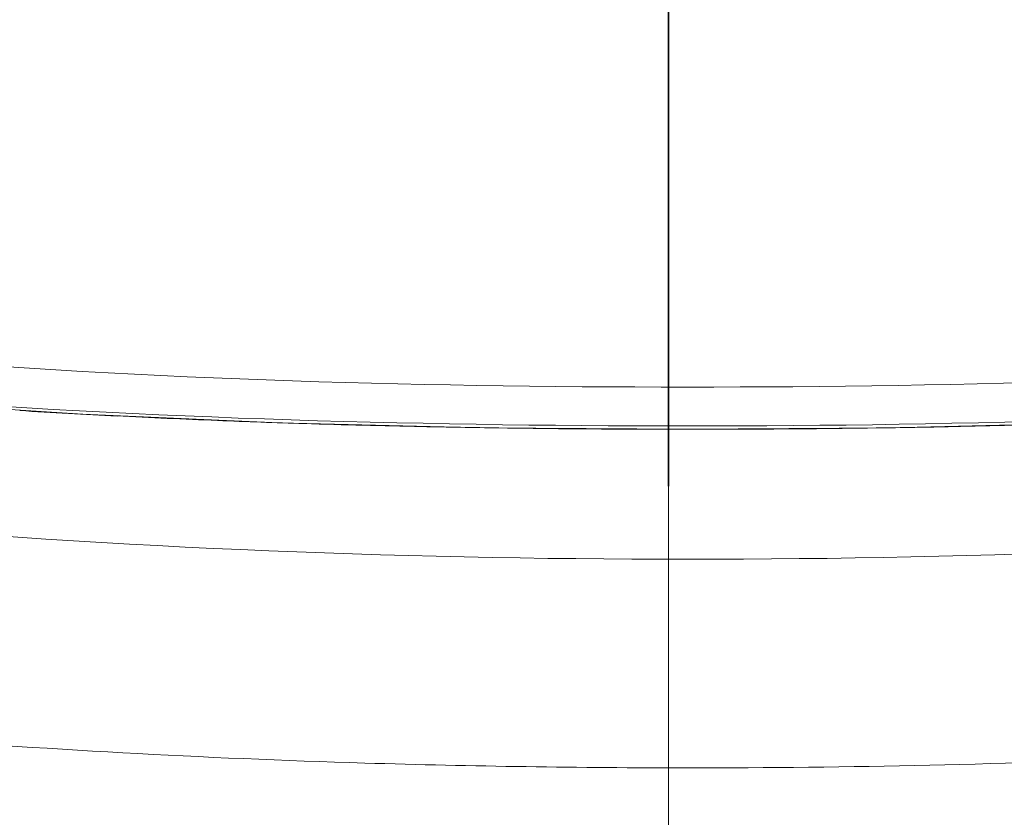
# Model space of a CAD drawing. Header units: millimetres. Extents: x -190 to 196, y -747 to 3.
# Tile 4 of 6: x -93 to 48, y -227 to -112. Entities that reach past the tile are written whole.
import ezdxf

# ---------------------------------------------------------------- set-up
doc = ezdxf.new("R2010")
doc.units = ezdxf.units.MM
doc.layers.get('0').update_dxf_attribs({"true_color": 0x000000})
doc.layers.add('Default', color=7, linetype='Continuous', true_color=0x000000)

msp = doc.modelspace()

# ---------------------------------------------------------------- linework, layer by layer
at = {"color": 18, "lineweight": 15, "true_color": 0x000000}
for p, q in [((0, -172.69, 617.5), (0, -1.5, 617.5)), ((0, -172.97, 617.5), (0, -1.5, 617.5)), ((0, -172.69, 617.5), (0, -1.5, 617.5)), ((0, -172.97, 617.5), (0, -1.5, 617.5)), ((0, -615.09), (0, -5)), ((0, -615.09), (0, -5)), ((0, -11.14, 619.55), (0, -143.8, 619.6)), ((0, -11.14, 616.06), (0, -144.2, 616.08)), ((0, -11.14, 619.55), (0, -143.8, 619.6)), ((0, -11.14, 616.06), (0, -144.2, 616.08)), ((0, -174.18, 390), (0, -11.69, 390)), ((0, -174.18, 390), (0, -11.69, 390)), ((0, -291.3, 348.51), (0, -11.82, 348.49)), ((0, -291.3, 348.51), (0, -11.82, 348.49)), ((0, -278.08, 329.9), (0, -11.97, 329.66)), ((0, -278.08, 329.9), (0, -11.97, 329.66)), ((0, -38.78, 325.11), (0, -161.77, 324.9)), ((0, -38.78, 325.11), (0, -161.77, 324.9)), ((0, -38.8, 323.23), (0, -161.78, 323.04)), ((0, -38.8, 323.23), (0, -161.78, 323.04)), ((0, -161.53, 328.04), (0, -38.89, 328.22)), ((0, -161.53, 328.04), (0, -38.89, 328.22)), ((0, -38.9, 326.13), (0, -161.52, 325.92)), ((0, -38.9, 326.13), (0, -161.52, 325.92)), ((0, -39.94, 324.82), (0, -160.57, 324.57)), ((0, -39.94, 324.82), (0, -160.57, 324.57)), ((0, -117.49, 242.45), (0, -83.44, 242.47)), ((0, -117.49, 242.45), (0, -83.44, 242.47)), ((0, -112.52, 247.81), (0, -112.47, 254.76)), ((0, -112.52, 247.81), (0, -112.47, 254.76)), ((0, -113.98, 247.74), (0, -113.94, 254.69)), ((0, -113.98, 247.74), (0, -113.94, 254.69)), ((0, -116.59, 242.93), (0, -117.51, 242.84)), ((0, -116.59, 242.93), (0, -117.51, 242.84)), ((0, -160.87, 244.2), (0, -117.48, 244.26)), ((0, -160.87, 244.2), (0, -117.48, 244.26)), ((0, -160.44, 242.42), (0, -117.49, 242.45)), ((0, -160.44, 242.42), (0, -117.49, 242.45)), ((0, -117.51, 242.84), (0, -160.9, 242.78)), ((0, -117.51, 242.84), (0, -160.9, 242.78)), ((0, -143.8, 619.59), (0, -142.06, 642.79)), ((0, -143.8, 619.59), (0, -142.06, 642.79)), ((0, -166.16, 648.83), (0, -157.49, 648.54)), ((0, -166.16, 648.83), (0, -157.49, 648.54)), ((0, -163.28, 649.15), (0, -158.68, 649.63)), ((0, -163.28, 649.15), (0, -158.68, 649.63)), ((0, -160.37, 325.44), (0, -159.87, 324.9)), ((0, -160.37, 325.44), (0, -159.87, 324.9)), ((0, -160.17, 242.78), (0, -160.48, 242.36)), ((0, -160.17, 242.78), (0, -160.48, 242.36)), ((0, -160.57, 324.57), (0, -161.78, 324.57)), ((0, -160.57, 324.57), (0, -161.78, 324.57)), ((0, -160.98, 325.76), (0, -160.6, 325.6)), ((0, -160.98, 325.76), (0, -160.6, 325.6)), ((0, -160.9, 242.78), (0, -162.55, 242.91)), ((0, -160.9, 242.78), (0, -162.55, 242.91)), ((0, -161.52, 325.92), (0, -160.98, 325.76)), ((0, -161.52, 325.92), (0, -160.98, 325.76)), ((0, -161.53, 325.93), (0, -161.53, 328.04)), ((0, -161.53, 325.93), (0, -161.53, 328.04)), ((0, -163.03, 324.81), (0, -161.77, 324.9)), ((0, -163.03, 324.81), (0, -161.77, 324.9)), ((0, -161.78, 324.57), (0, -161.78, 323.04)), ((0, -161.78, 324.57), (0, -161.78, 323.04)), ((0, -166.16, 648.83), (0, -163.28, 649.15)), ((0, -166.16, 648.83), (0, -163.28, 649.15)), ((0, -171.89, 642.96), (0, -163.54, 642.61)), ((0, -163.54, 642.61), (0, -165.42, 619.64)), ((0, -171.89, 642.96), (0, -163.54, 642.61)), ((0, -163.54, 642.61), (0, -165.42, 619.64)), ((0, -165.42, 619.64), (0, -174.01, 619.65)), ((0, -165.42, 619.64), (0, -174.01, 619.65)), ((0, -165.82, 616.13), (0, -182.09, 417.48)), ((0, -165.82, 616.13), (0, -174.46, 616.14)), ((0, -165.82, 616.13), (0, -182.09, 417.48)), ((0, -165.82, 616.13), (0, -174.46, 616.14)), ((0, -167.05, 648.67), (0, -166.16, 648.83)), ((0, -167.05, 648.67), (0, -166.16, 648.83)), ((0, -168.36, 648.17), (0, -167.05, 648.67)), ((0, -168.36, 648.17), (0, -167.05, 648.67)), ((0, -169.09, 647.73), (0, -167.98, 648.35)), ((0, -169.09, 647.73), (0, -167.98, 648.35)), ((0, -169.6, 647.35), (0, -168.36, 648.17)), ((0, -169.6, 647.35), (0, -168.36, 648.17)), ((0, -170.11, 646.86), (0, -169.09, 647.73)), ((0, -170.11, 646.86), (0, -169.09, 647.73)), ((0, -170.68, 646.19), (0, -169.6, 647.35)), ((0, -170.68, 646.19), (0, -169.6, 647.35)), ((0, -170.77, 646.06), (0, -170.11, 646.86)), ((0, -170.77, 646.06), (0, -170.11, 646.86)), ((0, -171.48, 644.72), (0, -170.68, 646.19)), ((0, -171.48, 644.72), (0, -170.68, 646.19)), ((0, -171.24, 315.14), (0, -171.14, 316.5)), ((0, -171.24, 315.14), (0, -171.14, 316.5)), ((0, -171.39, 253.23), (0, -171.24, 315.14)), ((0, -171.39, 253.23), (0, -171.24, 315.14)), ((0, -171.29, 251.76), (0, -171.39, 253.23)), ((0, -171.29, 251.76), (0, -171.39, 253.23)), ((0, -171.89, 642.96), (0, -171.48, 644.72)), ((0, -171.89, 642.96), (0, -171.48, 644.72)), ((0, -171.8, 314.02), (0, -171.94, 253.86)), ((0, -171.8, 314.02), (0, -171.94, 253.86)), ((0, -174.01, 619.65), (0, -171.89, 642.96)), ((0, -174.01, 619.65), (0, -171.89, 642.96)), ((0, -192.52, 417.29), (0, -174.46, 616.14)), ((0, -192.52, 417.29), (0, -174.46, 616.14)), ((0, -182.09, 417.48), (0, -182.21, 417.48)), ((0, -182.09, 417.48), (0, -182.21, 417.48)), ((0, -182.21, 417.48), (0, -192.52, 417.29)), ((0, -182.21, 417.48), (0, -192.52, 417.29)), ((0, -210.35, 390), (0, -209.98, 390)), ((0, -210.35, 390), (0, -209.98, 390)), ((0, -271.41, 383.05), (0, -210.28, 383.06)), ((0, -271.41, 383.05), (0, -210.28, 383.06)), ((0, -210.35, 390), (0, -740.49, 390)), ((0, -210.35, 390), (0, -740.49, 390))]:
    msp.add_line(p, q, dxfattribs=at)
at = {"color": 18, "lineweight": 15, "true_color": 0x000000, "extrusion": (1, 0, 0)}
msp.add_lwpolyline([(-11.89, 4.7), (-40.81, 4.77), (-69.72, 4.82), (-98.64, 4.85), (-127.56, 4.87), (-156.48, 4.86), (-185.39, 4.84), (-214.31, 4.8), (-243.23, 4.75), (-272.15, 4.69), (-301.07, 4.62), (-358.91, 4.45), (-416.74, 4.26), (-474.58, 4.05), (-474.58, 4.05, 0.001905), (-619.7, 3.05)], format="xyb", dxfattribs=at)
msp.add_lwpolyline([(-11.89, 4.7), (-40.81, 4.77), (-69.72, 4.82), (-98.64, 4.85), (-127.56, 4.87), (-156.48, 4.86), (-185.39, 4.84), (-214.31, 4.8), (-243.23, 4.75), (-272.15, 4.69), (-301.07, 4.62), (-358.91, 4.45), (-416.74, 4.26), (-474.58, 4.05), (-474.58, 4.05, 0.001905), (-619.7, 3.05)], format="xyb", dxfattribs=at)
for points in [[(-112.52, 247.81), (-112.52, 247.68), (-112.64, 246.73), (-112.95, 245.81)], [(-112.52, 247.81), (-112.52, 247.68), (-112.64, 246.73), (-112.95, 245.81)], [(-112.95, 245.81), (-113.42, 244.97), (-114.05, 244.24), (-114.81, 243.64)], [(-112.95, 245.81), (-113.42, 244.97), (-114.05, 244.24), (-114.81, 243.64)], [(-114.81, 243.64), (-115.67, 243.2), (-116.59, 242.93)], [(-114.81, 243.64), (-115.67, 243.2), (-116.59, 242.93)], [(-158.68, 649.63), (-154.18, 650.06), (-149.79, 650.43), (-145.52, 650.76), (-141.36, 651.04), (-137.31, 651.29), (-133.39, 651.5), (-128.11, 651.75)], [(-158.68, 649.63), (-154.18, 650.06), (-149.79, 650.43), (-145.52, 650.76), (-141.36, 651.04), (-137.31, 651.29), (-133.39, 651.5), (-128.11, 651.75)], [(-168.4, 321.87), (-167.23, 322.85), (-165.91, 323.62), (-164.48, 324.18), (-162.98, 324.5), (-161.78, 324.57)], [(-168.4, 321.87), (-167.23, 322.85), (-165.91, 323.62), (-164.48, 324.18), (-162.98, 324.5), (-161.78, 324.57)], [(-171.11, 316.88), (-170.18, 319.76), (-168.39, 322.2), (-165.92, 323.94), (-163.03, 324.82)], [(-171.11, 316.87), (-170.18, 319.75), (-168.39, 322.19), (-165.92, 323.94), (-163.03, 324.81)], [(-171.11, 316.88), (-170.18, 319.76), (-168.39, 322.2), (-165.92, 323.94), (-163.03, 324.82)], [(-171.11, 316.87), (-170.18, 319.75), (-168.39, 322.19), (-165.92, 323.94), (-163.03, 324.81)], [(-167.98, 648.35), (-166.84, 648.72), (-166.16, 648.83)], [(-167.98, 648.35), (-166.84, 648.72), (-166.16, 648.83)], [(-171.14, 316.5), (-170.79, 317.99), (-170.21, 319.41)], [(-171.14, 316.5), (-170.79, 317.99), (-170.21, 319.41)]]:
    msp.add_lwpolyline(points, dxfattribs=at)
at = {"color": 18, "lineweight": 15, "true_color": 0x000000}
for points in [[(-158.75, -162.4), (-136.21, -164.87), (-110.69, -167.09), (-83.85, -168.83), (-55.69, -170.05), (-26.23, -170.76), (2.74, -170.98)], [(2.74, -170.98), (31.7, -170.76), (61.17, -170.05), (89.32, -168.83), (116.17, -167.09), (141.68, -164.87)]]:
    msp.add_lwpolyline(points, dxfattribs=at)
at = {"color": 18, "lineweight": 15, "true_color": 0x000000, "extrusion": (-1, 0, 0)}
msp.add_circle((185, 43), 5, dxfattribs=at)
msp.add_circle((185, 43), 5, dxfattribs=at)
for centre, radius, start, end in [((282.55, -95585.26), 95942.01, 89.9947667, 90.1617521), ((282.55, -95585.26), 95942.01, 89.9947667, 90.1617521), ((100.44, 254.59), 13.49, 0.4078, 154.9337), ((100.44, 254.59), 13.49, 0.4078, 154.9337), ((100.48, 254.67), 11.99, 0.4194, 8.5382), ((100.48, 254.67), 11.99, 0.4194, 8.5382), ((113.46, 192.02), 459.84, 83.4188, 84.4931), ((113.46, 192.02), 459.84, 83.4188, 84.4931), ((160.36, 253.82), 18.46, 269.8847, 0.0607), ((160.36, 253.82), 18.46, 269.8847, 0.0607), ((160.98, 324.82), 0.869, 115.9227, 134.7274), ((160.98, 324.82), 0.869, 115.9227, 134.7274), ((160.5, 253.94), 11.52, 269.669, 272.2535), ((160.5, 253.94), 11.52, 269.669, 272.2535), ((161.71, 312.26), 13.66, 89.3295, 90.7555), ((161.71, 312.26), 13.66, 89.3295, 90.7555), ((163.93, 619.51), 1.5, 270.2552, 5.1408), ((163.93, 619.51), 1.5, 270.2552, 5.1408), ((164.12, 618.95), 1.45, 270.0482, 278.5375), ((164.12, 618.95), 1.45, 270.0482, 278.5375), ((165.4, 642.32), 6.55, 65.2793, 83.3365), ((165.4, 642.32), 6.55, 65.2793, 83.3365), ((165.44, 642.43), 6.44, 63.6922, 65.2413), ((165.44, 642.43), 6.44, 63.6922, 65.2413), ((165.42, 642.38), 6.49, 23.5583, 63.6335), ((165.42, 642.38), 6.49, 23.5583, 63.6335), ((160.21, 313.85), 11.6, 27.2668, 34.7681), ((160.21, 313.85), 11.6, 27.2668, 34.7681), ((160.27, 313.88), 11.53, 18.9914, 27.2693), ((160.27, 313.88), 11.53, 18.9914, 27.2693), ((160.23, 313.88), 11.57, 8.2317, 18.9517), ((160.23, 313.88), 11.57, 8.2317, 18.9517), ((165.36, 642.36), 6.55, 5.2697, 23.4935), ((165.36, 642.36), 6.55, 5.2697, 23.4935), ((160.36, 313.89), 11.45, 0.6482, 8.2458), ((160.36, 313.89), 11.45, 0.6482, 8.2458), ((172.55, 313.72), 0.808, 126.9533, 157.8444), ((172.55, 313.72), 0.808, 126.9533, 157.8444), ((160.6, 253.79), 11.33, 358.1412, 0.3377), ((160.6, 253.79), 11.33, 358.1412, 0.3377), ((426.48, -233.3), 607.58, 114.22999, 114.70191), ((426.48, -233.3), 607.58, 114.22999, 114.70191), ((172.97, 616), 1.5, 5.1759, 89.9914), ((172.97, 616), 1.5, 5.1759, 89.9914), ((172.49, 619.52), 1.52, 319.4611, 5.0176), ((172.49, 619.52), 1.52, 319.4611, 5.0176), ((155.13, 311.06), 24.04, 10.7139, 23.7591), ((155.13, 311.06), 24.04, 10.7139, 23.7591), ((209.78, 419.57), 27.76, 184.3175, 186.5902), ((211.99, 419.61), 29.97, 184.0808, 184.774), ((209.78, 419.57), 27.76, 184.3175, 186.5902), ((211.99, 419.61), 29.97, 184.0808, 184.774), ((211.76, 419.59), 29.74, 184.7718, 185.4791), ((211.76, 419.59), 29.74, 184.7718, 185.4791), ((211.56, 419.57), 29.54, 185.4814, 186.2024), ((211.56, 419.57), 29.54, 185.4814, 186.2024), ((208.31, 419.09), 26.26, 185.9051, 186.9618), ((208.31, 419.09), 26.26, 185.9051, 186.9618), ((210.07, 419.6), 28.06, 186.5881, 187.5744), ((210.07, 419.6), 28.06, 186.5881, 187.5744), ((209, 419.17), 26.95, 186.9712, 190.1794), ((209, 419.17), 26.95, 186.9712, 190.1794), ((210.46, 419.66), 28.45, 187.5795, 190.6236), ((210.46, 419.66), 28.45, 187.5795, 190.6236), ((211.45, 419.85), 29.46, 190.6403, 199.3568), ((211.45, 419.85), 29.46, 190.6403, 199.3568), ((211.61, 419.77), 29.63, 199.1216, 200.5879), ((211.61, 419.77), 29.63, 199.1216, 200.5879), ((212.43, 420.16), 30.49, 199.2985, 200.7279), ((212.43, 420.16), 30.49, 199.2985, 200.7279), ((211.76, 419.84), 29.79, 200.5969, 211.9934), ((211.76, 419.84), 29.79, 200.5969, 211.9934), ((212.9, 420.35), 31, 200.7397, 211.6723), ((212.9, 420.35), 31, 200.7397, 211.6723), ((213.04, 420.63), 31.3, 211.9736, 221.2864), ((213.04, 420.63), 31.3, 211.9736, 221.2864), ((213.3, 420.59), 31.46, 211.6633, 220.9288), ((213.3, 420.59), 31.46, 211.6633, 220.9288), ((213.15, 420.71), 31.43, 221.2667, 225.4602), ((213.15, 420.71), 31.43, 221.2667, 225.4602), ((212.74, 420.12), 30.73, 220.9444, 225.2534), ((212.74, 420.12), 30.73, 220.9444, 225.2534), ((212.74, 420.33), 30.88, 225.5007, 233.9796), ((212.74, 420.33), 30.88, 225.5007, 233.9796), ((212.87, 420.14), 30.84, 225.1202, 233.5884), ((212.87, 420.14), 30.84, 225.1202, 233.5884), ((211.31, 418.11), 28.27, 233.683, 239.3034), ((211.31, 418.11), 28.27, 233.683, 239.3034), ((212.21, 419.59), 29.97, 233.9855, 239.2926), ((212.21, 419.59), 29.97, 233.9855, 239.2926), ((211.1, 417.77), 27.87, 239.3149, 242.2893), ((211.1, 417.77), 27.87, 239.3149, 242.2893), ((211.84, 418.98), 29.25, 239.3045, 242.1289), ((211.84, 418.98), 29.25, 239.3045, 242.1289), ((211.03, 417.62), 27.71, 242.2905, 247.1017), ((211.03, 417.62), 27.71, 242.2905, 247.1017), ((211.44, 418.22), 28.4, 242.1186, 246.8159), ((211.44, 418.22), 28.4, 242.1186, 246.8159), ((211.01, 417.58), 27.66, 247.1052, 250.7459), ((211.01, 417.58), 27.66, 247.1052, 250.7459), ((211.07, 417.37), 27.47, 246.8243, 250.4813), ((211.07, 417.37), 27.47, 246.8243, 250.4813), ((210.95, 417.42), 27.49, 250.7372, 254.3295), ((210.95, 417.42), 27.49, 250.7372, 254.3295), ((210.82, 416.65), 26.71, 250.4826, 254.1826), ((210.82, 416.65), 26.71, 250.4826, 254.1826), ((210.55, 415.94), 25.96, 254.3155, 259.0183), ((210.55, 415.94), 25.96, 254.3155, 259.0183), ((210.56, 415.72), 25.75, 254.1675, 258.8865), ((210.56, 415.72), 25.75, 254.1675, 258.8865), ((210.34, 414.63), 24.63, 258.9082, 261.8878), ((210.34, 414.93), 24.93, 259.0409, 261.9793), ((210.34, 414.63), 24.63, 258.9082, 261.8878), ((210.34, 414.93), 24.93, 259.0409, 261.9793), ((210.35, 414.81), 24.81, 261.9111, 269.9963), ((210.36, 415.08), 25.08, 261.9846, 268.4148), ((210.35, 414.81), 24.81, 261.9111, 269.9963), ((210.36, 415.08), 25.08, 261.9846, 268.4148), ((210.34, 414.45), 24.45, 268.4069, 269.4226), ((210.34, 414.45), 24.45, 268.4069, 269.4226), ((210.35, 415.2), 25.2, 269.4279, 270.0045), ((210.35, 415.2), 25.2, 269.4279, 270.0045), ((223.67, 420.61), 30.78, 245.7921, 246.442), ((223.67, 420.61), 30.78, 245.7921, 246.442)]:
    msp.add_arc(centre, radius, start, end, dxfattribs=at)
at = {"color": 18, "lineweight": 15, "true_color": 0x000000, "extrusion": (1, 0, 0)}
for centre, radius, start, end in [((-95.86, -128.9), 781.31, 90.9681, 92.36548), ((-95.86, -128.9), 781.31, 90.9681, 92.36548), ((-117.49, 247.76), 3.51, 270.1212, 359.6023), ((-117.49, 247.76), 3.51, 270.1212, 359.6023), ((-139.67, 244.02), 22.19, 356.9492, 0.6038), ((-139.67, 244.02), 22.19, 356.9492, 0.6038), ((-105.62, 104.39), 547.82, 92.3535, 95.4436), ((-105.62, 104.39), 547.82, 92.3535, 95.4436), ((-157.08, 642.07), 6.48, 93.575, 175.171), ((-157.08, 642.07), 6.48, 93.575, 175.171), ((-184.87, 243.97), 24, 357.1617, 0.5631), ((-184.87, 243.97), 24, 357.1617, 0.5631), ((-160.91, 253.15), 8.95, 179.9576, 270.2702), ((-160.91, 253.15), 8.95, 179.9576, 270.2702), ((-160.58, 253.79), 11.36, 181.8165, 268.0862), ((-160.58, 253.79), 11.36, 181.8165, 268.0862), ((-161.78, 315.08), 7.95, 89.9947, 179.9), ((-161.78, 315.08), 7.95, 89.9947, 179.9), ((-161.77, 313.77), 12.15, 90.4549, 101.9553), ((-161.77, 313.77), 12.15, 90.4549, 101.9553), ((-164.34, 616.01), 1.49, 90.1673, 175.2494), ((-164.34, 616.01), 1.49, 90.1673, 175.2494), ((36547.6, 208.43), 36717.48, 179.833545, 179.930201), ((-169.9, 336.5), 21.4, 266.4011, 270.4421), ((36547.6, 208.43), 36717.48, 179.833545, 179.930201), ((-169.9, 336.5), 21.4, 266.4011, 270.4421), ((-176.78, 753.22), 499.38, 269.7668, 270.5554), ((-176.78, 753.22), 499.38, 269.7668, 270.5554), ((-165.55, 410.32), 22.07, 235.3009, 246.9844), ((-165.55, 410.32), 22.07, 235.3009, 246.9844), ((-348.83, 59408.28), 59087.78, 270.0685943, 270.1664945), ((-348.83, 59408.28), 59087.78, 270.0685943, 270.1664945), ((-210.83, 419.53), 28.81, 340.8243, 349.7602), ((-210.83, 419.53), 28.81, 340.8243, 349.7602), ((-222.68, 417.95), 27.95, 270.576, 293.8866), ((-222.68, 417.95), 27.95, 270.576, 293.8866)]:
    msp.add_arc(centre, radius, start, end, dxfattribs=at)
at = {"color": 18, "lineweight": 15, "true_color": 0x000000}
for centre, radius, start, end in [((-13.99, 1128.93), 1299.63, 266.51897, 267.13427), ((-9.77, 1213.28), 1384.08, 267.13447, 267.73064), ((-6.16, 1303.88), 1474.76, 267.72981, 268.21333), ((-2.72, 1416.08), 1587.01, 268.21527, 268.82394), ((-0.14, 1537.81), 1708.76, 268.82143, 269.19073), ((5.62, 1537.8), 1708.76, 270.80928, 271.17858), ((8.19, 1416.08), 1587.01, 271.17607, 271.78474), ((1.94, 1694.5), 1865.47, 269.19474, 269.79542), ((2.71, 1858.72), 2029.69, 269.79041, 270.00089), ((2.77, 1858.72), 2029.69, 269.99912, 270.20959), ((3.53, 1694.5), 1865.47, 270.20458, 270.80527)]:
    msp.add_arc(centre, radius, start, end, dxfattribs=at)
for points, knots in [([(0, -142.06, 642.79), (0, -131.15, 643.05), (0, -112.04, 643.41), (0, -84.75, 643.55), (0, -60.17, 643.43), (0, -35.61, 643.21), (0, -19.24, 642.98), (0, -11.07, 642.84)], [0, 0, 0, 0, 32.74474, 57.319867, 81.893686, 106.466211, 131.003255, 131.003255, 131.003255, 131.003255]), ([(0, -142.06, 642.79), (0, -131.15, 643.05), (0, -112.04, 643.41), (0, -84.75, 643.55), (0, -60.17, 643.43), (0, -35.61, 643.21), (0, -19.24, 642.98), (0, -11.07, 642.84)], [0, 0, 0, 0, 32.74474, 57.319867, 81.893686, 106.466211, 131.003255, 131.003255, 131.003255, 131.003255]), ([(0, -141.89, 648.93), (0, -120.15, 649.58), (0, -76.66, 649.93), (0, -33.17, 649.39), (0, -11.44, 649.02)], [0, 0, 0, 0, 65.237075, 130.46098, 130.46098, 130.46098, 130.46098]), ([(0, -141.89, 648.93), (0, -120.15, 649.58), (0, -76.66, 649.93), (0, -33.17, 649.39), (0, -11.44, 649.02)], [0, 0, 0, 0, 65.237075, 130.46098, 130.46098, 130.46098, 130.46098]), ([(0, -40.13, 235.32), (0, -50.14, 235.34), (0, -75.18, 235.38), (0, -115.25, 235.31), (0, -145.29, 235.34), (0, -160.32, 235.37)], [0, 0, 0, 0, 30.04741, 75.11979, 120.193521, 120.193521, 120.193521, 120.193521]), ([(0, -40.13, 235.32), (0, -50.14, 235.34), (0, -75.18, 235.38), (0, -115.25, 235.31), (0, -145.29, 235.34), (0, -160.32, 235.37)], [0, 0, 0, 0, 30.04741, 75.11979, 120.193521, 120.193521, 120.193521, 120.193521]), ([(0, -112.47, 254.76), (0, -112.46, 254.75), (0, -112.52, 254.74), (0, -112.58, 254.73), (0, -112.72, 254.72), (0, -112.98, 254.7), (0, -113.4, 254.69), (0, -113.75, 254.69), (0, -113.94, 254.69)], [0, 0, 0, 0, 0.028571, 0.109974, 0.243951, 0.426288, 0.907286, 1.477675, 1.477675, 1.477675, 1.477675]), ([(0, -112.47, 254.76), (0, -112.46, 254.75), (0, -112.52, 254.74), (0, -112.58, 254.73), (0, -112.72, 254.72), (0, -112.98, 254.7), (0, -113.4, 254.69), (0, -113.75, 254.69), (0, -113.94, 254.69)], [0, 0, 0, 0, 0.028571, 0.109974, 0.243951, 0.426288, 0.907286, 1.477675, 1.477675, 1.477675, 1.477675]), ([(0, -112.51, 247.81), (0, -112.52, 247.8), (0, -112.57, 247.79), (0, -112.64, 247.78), (0, -112.78, 247.77), (0, -113.04, 247.75), (0, -113.45, 247.74), (0, -113.8, 247.74), (0, -113.98, 247.74)], [0, 0, 0, 0, 0.032708, 0.117149, 0.252606, 0.434818, 0.911675, 1.474838, 1.474838, 1.474838, 1.474838]), ([(0, -112.51, 247.81), (0, -112.52, 247.8), (0, -112.57, 247.79), (0, -112.64, 247.78), (0, -112.78, 247.77), (0, -113.04, 247.75), (0, -113.45, 247.74), (0, -113.8, 247.74), (0, -113.98, 247.74)], [0, 0, 0, 0, 0.032708, 0.117149, 0.252606, 0.434818, 0.911675, 1.474838, 1.474838, 1.474838, 1.474838]), ([(0, -142.06, 642.79), (0, -142.08, 643.57), (0, -142.1, 644.69), (0, -142.1, 646.12), (0, -142.08, 647.03), (0, -142.06, 647.78), (0, -142.02, 648.34), (0, -141.97, 648.7), (0, -141.93, 648.86), (0, -141.9, 648.92), (0, -141.89, 648.93)], [0, 0, 0, 0, 2.329063, 3.374601, 4.291198, 5.04854, 5.621933, 5.991581, 6.097892, 6.154417, 6.154417, 6.154417, 6.154417]), ([(0, -157.49, 648.54), (0, -156.92, 648.52), (0, -155.19, 648.58), (0, -151.85, 648.65), (0, -147.22, 648.78), (0, -143.75, 648.87), (0, -141.89, 648.93)], [0, 0, 0, 0, 1.709309, 5.192996, 10.010198, 15.605444, 15.605444, 15.605444, 15.605444]), ([(0, -142.06, 642.79), (0, -142.08, 643.57), (0, -142.1, 644.69), (0, -142.1, 646.12), (0, -142.08, 647.03), (0, -142.06, 647.78), (0, -142.02, 648.34), (0, -141.97, 648.7), (0, -141.93, 648.86), (0, -141.9, 648.92), (0, -141.89, 648.93)], [0, 0, 0, 0, 2.329063, 3.374601, 4.291198, 5.04854, 5.621933, 5.991581, 6.097892, 6.154417, 6.154417, 6.154417, 6.154417]), ([(0, -157.49, 648.54), (0, -156.92, 648.52), (0, -155.19, 648.58), (0, -151.85, 648.65), (0, -147.22, 648.78), (0, -143.75, 648.87), (0, -141.89, 648.93)], [0, 0, 0, 0, 1.709309, 5.192996, 10.010198, 15.605444, 15.605444, 15.605444, 15.605444]), ([(0, -142.06, 642.79), (0, -144.64, 642.79), (0, -149.44, 642.8), (0, -155.83, 642.76), (0, -160.14, 642.71), (0, -162.5, 642.65), (0, -163.27, 642.63), (0, -163.54, 642.61)], [0, 0, 0, 0, 7.74166, 14.398684, 19.173238, 20.662228, 21.485457, 21.485457, 21.485457, 21.485457]), ([(0, -142.06, 642.79), (0, -144.64, 642.79), (0, -149.44, 642.8), (0, -155.83, 642.76), (0, -160.14, 642.71), (0, -162.5, 642.65), (0, -163.27, 642.63), (0, -163.54, 642.61)], [0, 0, 0, 0, 7.74166, 14.398684, 19.173238, 20.662228, 21.485457, 21.485457, 21.485457, 21.485457]), ([(0, -143.8, 619.59), (0, -146.4, 619.6), (0, -151.23, 619.63), (0, -157.66, 619.65), (0, -162.27, 619.66), (0, -164.64, 619.66), (0, -165.42, 619.64)], [0, 0, 0, 0, 7.782406, 14.482293, 19.288806, 21.616287, 21.616287, 21.616287, 21.616287]), ([(0, -143.8, 619.59), (0, -146.4, 619.6), (0, -151.23, 619.63), (0, -157.66, 619.65), (0, -162.27, 619.66), (0, -164.64, 619.66), (0, -165.42, 619.64)], [0, 0, 0, 0, 7.782406, 14.482293, 19.288806, 21.616287, 21.616287, 21.616287, 21.616287]), ([(0, -144.12, 617.5), (0, -144.13, 617.5), (0, -144.14, 617.45), (0, -144.15, 617.38), (0, -144.17, 617.25), (0, -144.18, 617), (0, -144.19, 616.6), (0, -144.2, 616.27), (0, -144.2, 616.08)], [0, 0, 0, 0, 0.03072, 0.111361, 0.24099, 0.415678, 0.875123, 1.42231, 1.42231, 1.42231, 1.42231]), ([(0, -144.12, 617.5), (0, -144.13, 617.5), (0, -144.14, 617.45), (0, -144.15, 617.38), (0, -144.17, 617.25), (0, -144.18, 617), (0, -144.19, 616.6), (0, -144.2, 616.27), (0, -144.2, 616.08)], [0, 0, 0, 0, 0.03072, 0.111361, 0.24099, 0.415678, 0.875123, 1.42231, 1.42231, 1.42231, 1.42231]), ([(0, -165.82, 616.13), (0, -163.45, 616.16), (0, -158.83, 616.13), (0, -151.62, 616.13), (0, -146.8, 616.09), (0, -144.2, 616.08)], [0, 0, 0, 0, 7.137926, 13.839932, 21.62387, 21.62387, 21.62387, 21.62387]), ([(0, -144.2, 616.08), (0, -145.44, 599.42), (0, -147.3, 574.42), (0, -149.76, 541.09), (0, -151.61, 516.08), (0, -153.16, 495.24), (0, -154.39, 478.57), (0, -155.33, 466.06), (0, -156.27, 453.55), (0, -157.15, 441.04), (0, -158.31, 428.55), (0, -158.58, 420.17), (0, -159.1, 416.03)], [0, 0, 0, 0, 50.13325, 75.202502, 100.275108, 125.352024, 137.892353, 150.433869, 162.976879, 175.52099, 188.066325, 200.613132, 200.613132, 200.613132, 200.613132]), ([(0, -165.82, 616.13), (0, -163.45, 616.16), (0, -158.83, 616.13), (0, -151.62, 616.13), (0, -146.8, 616.09), (0, -144.2, 616.08)], [0, 0, 0, 0, 7.137926, 13.839932, 21.62387, 21.62387, 21.62387, 21.62387]), ([(0, -144.2, 616.08), (0, -145.44, 599.42), (0, -147.3, 574.42), (0, -149.76, 541.09), (0, -151.61, 516.08), (0, -153.16, 495.24), (0, -154.39, 478.57), (0, -155.33, 466.06), (0, -156.27, 453.55), (0, -157.15, 441.04), (0, -158.31, 428.55), (0, -158.58, 420.17), (0, -159.1, 416.03)], [0, 0, 0, 0, 50.13325, 75.202502, 100.275108, 125.352024, 137.892353, 150.433869, 162.976879, 175.52099, 188.066325, 200.613132, 200.613132, 200.613132, 200.613132]), ([(2.74, -164.93), (-37.48, -164.93), (-91.19, -163.4), (-144.53, -157.63), (-157.83, -155.87)], [0, 0, 0, 0, 0.749959, 1, 1, 1, 1]), ([(2.74, -164.93), (42.96, -164.93), (96.67, -163.4), (150.01, -157.63), (163.3, -155.87)], [0, 0, 0, 0, 0.749959, 1, 1, 1, 1]), ([(0, -159.1, 416.03), (0, -159.45, 413.23), (0, -160.4, 407.89), (0, -163.33, 400.47), (0, -167.93, 394.31), (0, -172, 391.23), (0, -174.18, 390)], [0, 0, 0, 0, 8.450082, 16.184551, 23.717155, 31.245133, 31.245133, 31.245133, 31.245133]), ([(0, -159.1, 416.02), (0, -161.82, 416.25), (0, -165.79, 416.56), (0, -170.88, 416.93), (0, -174.22, 417.15), (0, -177.06, 417.32), (0, -179.33, 417.44), (0, -180.94, 417.49), (0, -181.79, 417.51), (0, -182.09, 417.48)], [0, 0, 0, 0, 8.179367, 11.941791, 15.320222, 18.202084, 20.496989, 22.126763, 23.040003, 23.040003, 23.040003, 23.040003]), ([(0, -159.1, 416.03), (0, -159.45, 413.23), (0, -160.4, 407.89), (0, -163.33, 400.47), (0, -167.93, 394.31), (0, -172, 391.23), (0, -174.18, 390)], [0, 0, 0, 0, 8.450082, 16.184551, 23.717155, 31.245133, 31.245133, 31.245133, 31.245133]), ([(0, -159.1, 416.02), (0, -161.82, 416.25), (0, -165.79, 416.56), (0, -170.88, 416.93), (0, -174.22, 417.15), (0, -177.06, 417.32), (0, -179.33, 417.44), (0, -180.94, 417.49), (0, -181.79, 417.51), (0, -182.09, 417.48)], [0, 0, 0, 0, 8.179367, 11.941791, 15.320222, 18.202084, 20.496989, 22.126763, 23.040003, 23.040003, 23.040003, 23.040003]), ([(0, -160.32, 235.37), (0, -160.32, 236.23), (0, -160.33, 237.83), (0, -160.34, 239.72), (0, -160.37, 240.98), (0, -160.38, 241.66), (0, -160.41, 242.12), (0, -160.42, 242.35), (0, -160.43, 242.42)], [0, 0, 0, 0, 2.575362, 4.801266, 5.682708, 6.367754, 6.830715, 7.056536, 7.056536, 7.056536, 7.056536]), ([(0, -160.32, 235.37), (0, -160.32, 236.23), (0, -160.33, 237.83), (0, -160.34, 239.72), (0, -160.37, 240.98), (0, -160.38, 241.66), (0, -160.41, 242.12), (0, -160.42, 242.35), (0, -160.43, 242.42)], [0, 0, 0, 0, 2.575362, 4.801266, 5.682708, 6.367754, 6.830715, 7.056536, 7.056536, 7.056536, 7.056536]), ([(2.74, -170.49), (-37.64, -170.49), (-91.54, -168.94), (-145.13, -163.61), (-158.5, -162.01)], [0, 0, 0, 0, 0.749965, 1, 1, 1, 1]), ([(0, -177.13, 320.75), (0, -176.3, 322), (0, -174.25, 324.23), (0, -170.39, 326.57), (0, -166.04, 327.81), (0, -163.04, 328.02), (0, -161.53, 328.04)], [0, 0, 0, 0, 4.507666, 8.931901, 13.391558, 17.924063, 17.924063, 17.924063, 17.924063]), ([(0, -177.13, 320.75), (0, -176.3, 322), (0, -174.25, 324.23), (0, -170.39, 326.57), (0, -166.04, 327.81), (0, -163.04, 328.02), (0, -161.53, 328.04)], [0, 0, 0, 0, 4.507666, 8.931901, 13.391558, 17.924063, 17.924063, 17.924063, 17.924063]), ([(2.74, -170.49), (43.11, -170.49), (97.02, -168.94), (150.6, -163.61), (163.97, -162.01)], [0, 0, 0, 0, 0.749965, 1, 1, 1, 1]), ([(0, -164.29, 325.66), (0, -165.2, 325.46), (0, -166.98, 324.82), (0, -169.23, 323.1), (0, -170.63, 321.23), (0, -171.65, 319.69), (0, -172.24, 318.97), (0, -172.58, 318.68)], [0, 0, 0, 0, 2.820424, 5.566409, 8.361103, 9.789496, 11.127057, 11.127057, 11.127057, 11.127057]), ([(0, -164.29, 325.66), (0, -165.2, 325.46), (0, -166.98, 324.82), (0, -169.23, 323.1), (0, -170.63, 321.23), (0, -171.65, 319.69), (0, -172.24, 318.97), (0, -172.58, 318.68)], [0, 0, 0, 0, 2.820424, 5.566409, 8.361103, 9.789496, 11.127057, 11.127057, 11.127057, 11.127057]), ([(0, -171.39, 253.23), (0, -171.39, 253.22), (0, -171.33, 253.21), (0, -171.26, 253.2), (0, -171.11, 253.19), (0, -170.84, 253.17), (0, -170.41, 253.16), (0, -170.05, 253.16), (0, -169.86, 253.16)], [0, 0, 0, 0, 0.03313, 0.121212, 0.263242, 0.454025, 0.951365, 1.53245, 1.53245, 1.53245, 1.53245]), ([(0, -171.39, 253.23), (0, -171.39, 253.22), (0, -171.33, 253.21), (0, -171.26, 253.2), (0, -171.11, 253.19), (0, -170.84, 253.17), (0, -170.41, 253.16), (0, -170.05, 253.16), (0, -169.86, 253.16)], [0, 0, 0, 0, 0.03313, 0.121212, 0.263242, 0.454025, 0.951365, 1.53245, 1.53245, 1.53245, 1.53245]), ([(0, -178.75, 315.53), (0, -178.01, 315.54), (0, -176.61, 315.5), (0, -174.68, 315.28), (0, -173.18, 314.93), (0, -172.34, 314.59), (0, -172.06, 314.36)], [0, 0, 0, 0, 2.219905, 4.214179, 5.797171, 6.8631, 6.8631, 6.8631, 6.8631]), ([(0, -178.75, 315.53), (0, -178.01, 315.54), (0, -176.61, 315.5), (0, -174.68, 315.28), (0, -173.18, 314.93), (0, -172.34, 314.59), (0, -172.06, 314.36)], [0, 0, 0, 0, 2.219905, 4.214179, 5.797171, 6.8631, 6.8631, 6.8631, 6.8631]), ([(0, -172.58, 318.68), (0, -172.99, 318.32), (0, -173.86, 317.63), (0, -175.36, 316.8), (0, -177.01, 316.13), (0, -178.16, 315.72), (0, -178.75, 315.53)], [0, 0, 0, 0, 1.637633, 3.325044, 5.112469, 6.977646, 6.977646, 6.977646, 6.977646]), ([(0, -172.58, 318.68), (0, -172.99, 318.32), (0, -173.86, 317.63), (0, -175.36, 316.8), (0, -177.01, 316.13), (0, -178.16, 315.72), (0, -178.75, 315.53)], [0, 0, 0, 0, 1.637633, 3.325044, 5.112469, 6.977646, 6.977646, 6.977646, 6.977646]), ([(0, -210.28, 383.06), (0, -207.19, 383.05), (0, -201, 383.22), (0, -191.74, 384.15), (0, -182.64, 386.09), (0, -176.86, 388.47), (0, -174.18, 390)], [0, 0, 0, 0, 9.283903, 18.568057, 27.873846, 37.12527, 37.12527, 37.12527, 37.12527]), ([(0, -210.28, 383.06), (0, -207.19, 383.05), (0, -201, 383.22), (0, -191.74, 384.15), (0, -182.64, 386.09), (0, -176.86, 388.47), (0, -174.18, 390)], [0, 0, 0, 0, 9.283903, 18.568057, 27.873846, 37.12527, 37.12527, 37.12527, 37.12527]), ([(0, -191.11, 398.29), (0, -190.6, 398.02), (0, -189.04, 397.29), (0, -186.18, 395.9), (0, -182.43, 393.97), (0, -179.61, 392.78), (0, -178.12, 392.17)], [0, 0, 0, 0, 1.723755, 5.188894, 9.530553, 14.366178, 14.366178, 14.366178, 14.366178]), ([(0, -191.11, 398.29), (0, -190.6, 398.02), (0, -189.04, 397.29), (0, -186.18, 395.9), (0, -182.43, 393.97), (0, -179.61, 392.78), (0, -178.12, 392.17)], [0, 0, 0, 0, 1.723755, 5.188894, 9.530553, 14.366178, 14.366178, 14.366178, 14.366178]), ([(0, -178.81, 253.84), (0, -178.81, 258.98), (0, -178.82, 271.84), (0, -178.75, 292.4), (0, -178.74, 307.82), (0, -178.75, 315.53)], [0, 0, 0, 0, 15.422901, 38.557385, 61.691717, 61.691717, 61.691717, 61.691717]), ([(0, -178.81, 253.84), (0, -178.81, 258.98), (0, -178.82, 271.84), (0, -178.75, 292.4), (0, -178.74, 307.82), (0, -178.75, 315.53)], [0, 0, 0, 0, 15.422901, 38.557385, 61.691717, 61.691717, 61.691717, 61.691717]), ([(-167.44, -179.15), (-153.34, -180.98), (-96.82, -187.24), (-39.9, -189.58), (2.74, -189.58)], [0, 0, 0, 0, 42.652891, 170.572334, 170.572334, 170.572334, 170.572334]), ([(172.92, -179.15), (158.82, -180.98), (102.3, -187.24), (45.38, -189.58), (2.74, -189.58)], [0, 0, 0, 0, 42.652891, 170.572334, 170.572334, 170.572334, 170.572334]), ([(0, -211.04, 392.53), (0, -208.59, 393.64), (0, -203.96, 396.49), (0, -198.26, 402.29), (0, -194.14, 409.32), (0, -192.76, 414.61), (0, -192.52, 417.29)], [0, 0, 0, 0, 8.063691, 16.126612, 24.181873, 32.239908, 32.239908, 32.239908, 32.239908]), ([(0, -211.04, 392.53), (0, -208.59, 393.64), (0, -203.96, 396.49), (0, -198.26, 402.29), (0, -194.14, 409.32), (0, -192.76, 414.61), (0, -192.52, 417.29)], [0, 0, 0, 0, 8.063691, 16.126612, 24.181873, 32.239908, 32.239908, 32.239908, 32.239908]), ([(2.74, -219.45), (-12.67, -219.44), (-51.2, -218.9), (-112.77, -215.55), (-158.76, -210.6), (-181.66, -207.41)], [0, 0, 0, 0, 46.232004, 115.575897, 184.919108, 184.919108, 184.919108, 184.919108]), ([(187.14, -207.41), (171.87, -209.52), (110.66, -216.76), (48.96, -219.45), (2.74, -219.45)], [0, 0, 0, 0, 46.231642, 184.878123, 184.878123, 184.878123, 184.878123]), ([(0, -210.28, 383.06), (0, -210.28, 383.92), (0, -210.28, 385.18), (0, -210.29, 386.79), (0, -210.3, 387.83), (0, -210.31, 388.69), (0, -210.32, 389.28), (0, -210.33, 389.64), (0, -210.33, 389.81), (0, -210.34, 389.93), (0, -210.34, 389.98), (0, -210.35, 390)], [0, 0, 0, 0, 2.589892, 3.780945, 4.834316, 5.702863, 6.358685, 6.599846, 6.779462, 6.894776, 6.943202, 6.943202, 6.943202, 6.943202]), ([(0, -210.28, 383.06), (0, -210.28, 383.92), (0, -210.28, 385.18), (0, -210.29, 386.79), (0, -210.3, 387.83), (0, -210.31, 388.69), (0, -210.32, 389.28), (0, -210.33, 389.64), (0, -210.33, 389.81), (0, -210.34, 389.93), (0, -210.34, 389.98), (0, -210.35, 390)], [0, 0, 0, 0, 2.589892, 3.780945, 4.834316, 5.702863, 6.358685, 6.599846, 6.779462, 6.894776, 6.943202, 6.943202, 6.943202, 6.943202])]:
    msp.add_open_spline(points, degree=3, knots=knots, dxfattribs=at)
at = {"layer": 'Default', "extrusion": (1, 0, 0)}
msp.add_lwpolyline([(-169.41, 235.07), (-33.62, 235.07, 0.414214), (-23.9, 244.8), (-23.9, 313.03, 0.414214), (-33.62, 322.75), (-169.41, 322.75, 0.414214), (-179.13, 313.03), (-179.13, 244.8, 0.414214)], format="xyb", close=True, dxfattribs=at)

doc.saveas('drawing.dxf')
